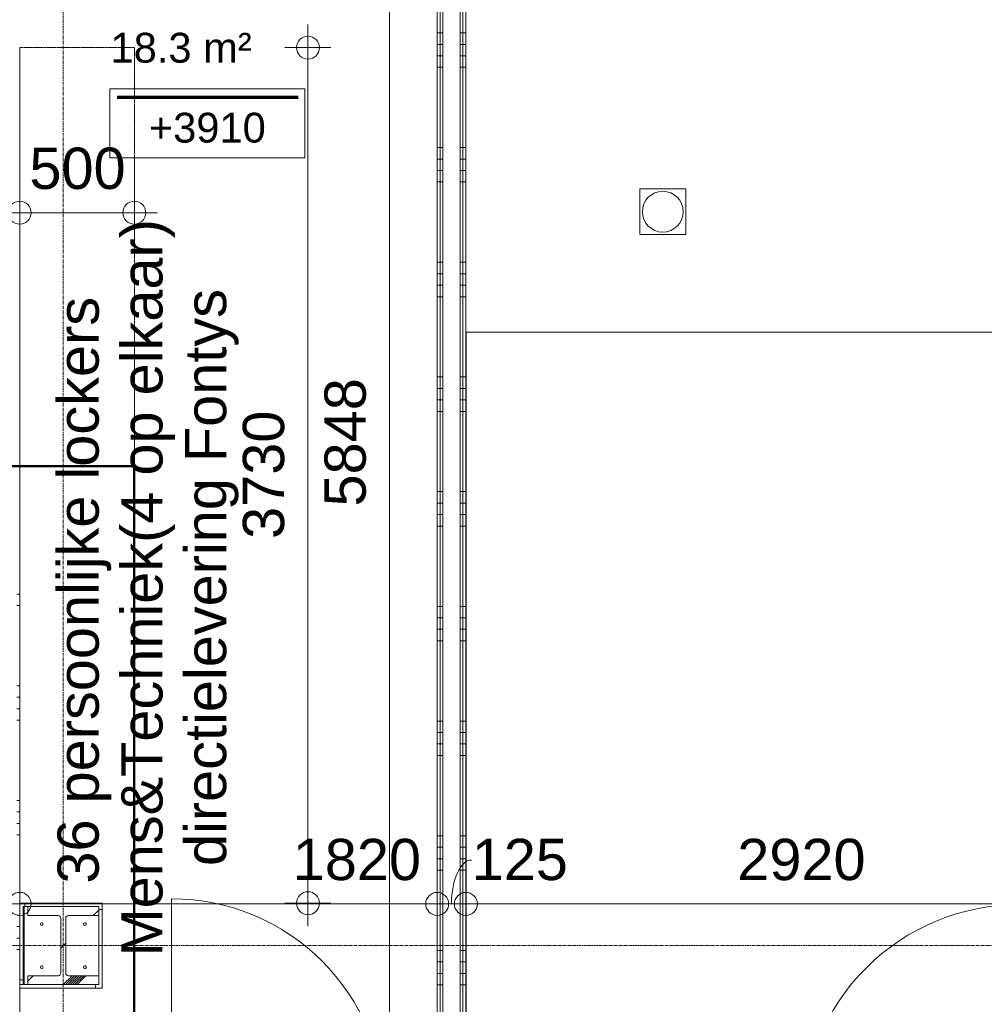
# Model space of a CAD drawing. Header units: millimetres. Extents: x 522 to 75900, y -25803 to 58941.
# Tile 44 of 134: x 31410 to 35615, y 22344 to 26637. Entities that reach past the tile are written whole.
import ezdxf

# ---------------------------------------------------------------- set-up
doc = ezdxf.new("R2010")
doc.units = ezdxf.units.MM
for name, pattern in [('Dash', [6.35, 3.175, -3.175]), ('Dot', [4.7625, 0, -4.7625]), ('Grid Line', [22.225, 12.7, -3.175, 3.175, -3.175]), ('Overhead', [3.96875, 2.38125, -1.5875])]:
    doc.linetypes.add(name, pattern=pattern)
for name, color, linetype, lineweight in [('00_Algemeen', 7, 'Dot', 9), ('00_Algemeen-100', 7, 'Continuous', 9), ('22_Metselwerk', 7, 'Continuous', 9), ('25_Metaalconstructiewerk', 7, 'Continuous', 9), ('30_Kozijnen-ramen-deuren', 7, 'Continuous', 9), ('34_Beglazing', 7, 'Continuous', 18), ('42_Dekvloeren en vloersystemen', 7, 'Continuous', 9)]:
    doc.layers.add(name, color=color, linetype=linetype, lineweight=lineweight)
doc.layers.add('51_Binnenriolering', color=7, linetype='Continuous', lineweight=18, true_color=0x7f7f7f)
doc.styles.add('Arial', font='arial.ttf', dxfattribs={"height": 180})
doc.styles.add('Arial_1', font='arial.ttf', dxfattribs={"height": 130})
doc.dimstyles.new('1_8mm_continuous_mm_zwart', dxfattribs={"dimscale": 304.8, "dimtxt": 183.646692, "dimasz": 0.328084, "dimexe": 0.328084, "dimexo": 0.0625, "dimgap": 0.164042, "dimtad": 1, "dimdec": 0, "dimzin": 0, "dimdsep": 46, "dimtxsty": 'Arial', "dimblk1": 'DOTBLANK', "dimblk2": 'DOTBLANK', "dimsah": 1, "dimcen": 0.09, "dimdle": 0.328084, "dimazin": 0, "dimtfac": 1, "dimtdec": 4, "dimtix": 1, "dimtmove": 0, "dimatfit": 3, "dimfxl": 0.328084, "dimfxlon": 1, "dimtvp": 1, "dimtolj": 1, "dimtzin": 0, "dimarcsym": 2})
doc.dimstyles.new('1_8mm_continuous_mm_zwart_1', dxfattribs={"dimscale": 304.8, "dimtxt": 183.646692, "dimasz": 0.328084, "dimexe": 0.328084, "dimexo": 0.0625, "dimgap": 0.164042, "dimtad": 1, "dimdec": 0, "dimzin": 0, "dimdsep": 46, "dimtxsty": 'Arial', "dimblk1": 'DOTBLANK', "dimblk2": 'DOTBLANK', "dimsah": 1, "dimcen": 0.09, "dimdle": 0.328084, "dimazin": 0, "dimtfac": 1, "dimtdec": 4, "dimtix": 1, "dimtmove": 2, "dimatfit": 3, "dimfxl": 0.328084, "dimfxlon": 1, "dimtvp": 1, "dimtolj": 1, "dimtzin": 0, "dimarcsym": 2})
doc.dimstyles.new('1_8mm_continuous_mm_zwart_2', dxfattribs={"dimscale": 304.8, "dimtxt": 183.646692, "dimasz": 0.328084, "dimexe": 0.328084, "dimexo": 0.0625, "dimgap": 0.164042, "dimtad": 1, "dimdec": 0, "dimzin": 0, "dimdsep": 46, "dimtxsty": 'Arial', "dimblk1": 'DOTBLANK', "dimblk2": 'DOTBLANK', "dimsah": 1, "dimcen": 0.09, "dimdle": 0.328084, "dimazin": 0, "dimtfac": 1, "dimtdec": 4, "dimtix": 1, "dimtmove": 1, "dimatfit": 3, "dimfxl": 0.328084, "dimfxlon": 1, "dimtvp": 1, "dimtolj": 1, "dimtzin": 0, "dimarcsym": 2})
doc.dimstyles.new('1_8mm_continuous_mm_zwart_3', dxfattribs={"dimscale": 304.8, "dimtxt": 183.646692, "dimasz": 0.328084, "dimexe": 0.328084, "dimexo": 0.0625, "dimgap": 0.164042, "dimtad": 1, "dimdec": 0, "dimzin": 0, "dimdsep": 46, "dimtxsty": 'Arial', "dimblk1": 'DOTBLANK', "dimblk2": 'DOTBLANK', "dimsah": 1, "dimcen": 0.09, "dimdle": 0.328084, "dimazin": 0, "dimtfac": 1, "dimtdec": 4, "dimtix": 1, "dimtmove": 0, "dimatfit": 3, "dimfxl": 0.328084, "dimfxlon": 1, "dimtvp": 1, "dimtolj": 1, "dimtzin": 0, "dimarcsym": 2})
pattern_1 = [(180, (33355, 24928.75), (4e-13, -500), []), (180, (33355, 24978.75), (4e-13, -500), []), (180, (33355, 25028.75), (4e-13, -500), []), (180, (33355, 25078.75), (4e-13, -500), [])]

# ---------------------------------------------------------------- blocks, each defined once
blk = doc.blocks.new('28_SCO_TLB_IN_steel S355_HEM - HE300M-V21-100 - Plattegrond - Begane grond')
at = {"layer": '25_Metaalconstructiewerk', "lineweight": 13}
h = blk.add_hatch(dxfattribs=at)
h.set_pattern_fill('FP_140', color=256, style=0, pattern_type=2)
h.set_pattern_definition([(45, (-31600, -22600), (-500, 500), []), (45, (-31430, -22600), (-500, 500), []), (45, (-31420, -22600), (-500, 500), []), (45, (-31410, -22600), (-500, 500), []), (45, (-31400, -22600), (-500, 500), []), (45, (-31390, -22600), (-500, 500), []), (45, (-31380, -22600), (-500, 500), []), (45, (-31370, -22600), (-500, 500), [])])
h.paths.add_polyline_path([(155, -170), (155, -131), (22.5, -131), (14, -127.5), (10.5, -119), (10.5, 119), (14, 127.5), (22.5, 131), (155, 131), (155, 170), (-155, 170), (-155, 131), (-22.5, 131), (-14, 127.5), (-10.5, 119), (-10.5, -119), (-14, -127.5), (-22.5, -131), (-155, -131), (-155, -170), (44.6, -170)], flags=0)
for p, q in [((155, 170), (-155, 170)), ((-155, 170), (-155, 131)), ((-155, 131), (-22.5, 131)), ((22.5, 131), (155, 131)), ((155, 131), (155, 170)), ((-10.5, 119), (-10.5, -119)), ((10.5, -119), (10.5, 119)), ((-22.5, -131), (-155, -131)), ((-155, -131), (-155, -170)), ((-155, -170), (155, -170)), ((155, -131), (22.5, -131)), ((155, -170), (155, -131))]:
    blk.add_line(p, q, dxfattribs=at)
for centre, start, end in [((-22.5, 119), 0, 90), ((22.5, 119), 90, 180), ((-22.5, -119), 270, 0), ((22.5, -119), 180, 270)]:
    blk.add_arc(centre, 12, start, end, dxfattribs=at)
blk = doc.blocks.new('28_ARC_staal - bevestiging - voetplaat 4 ankers lxbxt_f - 500x500x20 stelruimte 20 200-200 inboordiepte 500-3222366-100 - Plattegrond - Begane grond')
at = {"layer": '25_Metaalconstructiewerk', "lineweight": 13}
for centre, start, end in [((-93.9, 93.9), 0, 180), ((-93.9, 93.9), 180, 360), ((93.9, 93.9), 0, 180), ((93.9, 93.9), 180, 360), ((-93.9, -93.9), 0, 180), ((-93.9, -93.9), 180, 360), ((93.9, -93.9), 0, 180), ((93.9, -93.9), 180, 360)]:
    blk.add_arc(centre, 6, start, end, dxfattribs=at)
blk = doc.blocks.new('FRA_R12_AWT_CON_Betonwerk_R20_rvt-1-100 - Plattegrond - Begane grond')
at = {"lineweight": 13}
blk.add_blockref('28_SCO_TLB_IN_steel S355_HEM - HE300M-V21-100 - Plattegrond - Begane grond', (31600, 22600), dxfattribs=at)
at = {"lineweight": 13, "rotation": 89.99999999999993}
blk.add_blockref('28_ARC_staal - bevestiging - voetplaat 4 ankers lxbxt_f - 500x500x20 stelruimte 20 200-200 inboordiepte 500-3222366-100 - Plattegrond - Begane grond', (31600, 22600), dxfattribs=at)
blk = doc.blocks.new('NLRS_74_PF_UN_vloerput rechte uitlaat_Aquaberg - VP1-5598395-100 - Plattegrond - Begane grond')
at = {"layer": '51_Binnenriolering'}
for p, q in [((100, 100), (-100, 100)), ((-100, 100), (-100, -100)), ((100, -100), (100, 100)), ((-100, -100), (100, -100))]:
    blk.add_line(p, q, dxfattribs=at)
for start, end in [(360, 180), (180, 360)]:
    blk.add_arc((0, 0), 89, start, end, dxfattribs=at)
blk = doc.blocks.new('FRA-ULC-R12-W-UO_installatie_R20_rvt-1-100 - Plattegrond - Begane grond')
at = {"color": 8, "lineweight": 18, "true_color": 0x7f7f7f}
blk.add_blockref('NLRS_74_PF_UN_vloerput rechte uitlaat_Aquaberg - VP1-5598395-100 - Plattegrond - Begane grond', (34213.3, 25799.5), dxfattribs=at)
blk = doc.blocks.new('32_DO_deurblad_HT_vlak - standaard-8605485-100 - Plattegrond - Begane grond')
at = {"layer": '30_Kozijnen-ramen-deuren'}
for p, q in [((-399.3, 930), (-399.3, 0)), ((508.1, 0), (512.1, 0))]:
    blk.add_line(p, q, dxfattribs=at)
at = {"layer": '30_Kozijnen-ramen-deuren', "lineweight": 18}
for p, q in [((530.7, 0), (-399.3, 0)), ((-399.3, 0), (-399.3, -55)), ((530.7, -55), (530.7, 0)), ((-399.3, -55), (530.7, -55))]:
    blk.add_line(p, q, dxfattribs=at)
at = {"layer": '30_Kozijnen-ramen-deuren', "linetype": 'Dash'}
blk.add_line((508.1, -55), (512.1, -55), dxfattribs=at)
at = {"layer": '30_Kozijnen-ramen-deuren'}
blk.add_arc((-399.3, 0), 930, 360, 90, dxfattribs=at)
blk = doc.blocks.new('32_d_Binnendeur_PR_Beglaasd - D4-V46-100 - Plattegrond - Begane grond')
at = {"layer": '34_Beglazing', "lineweight": 9, "true_color": 0xc0c0c0}
h = blk.add_hatch(dxfattribs=at)
h.set_pattern_fill('FP_376', color=9, style=0, pattern_type=2)
h.set_pattern_definition([(225, (36811.5, 21797.6), (1060.66, -1060.66), []), (225, (35851.5, 21797.6), (1060.66, -1060.66), []), (225, (35821.5, 21797.6), (1060.66, -1060.66), []), (225, (35791.5, 21797.6), (1060.66, -1060.66), []), (225, (35761.5, 21797.6), (1060.66, -1060.66), []), (225, (35731.5, 21797.6), (1060.66, -1060.66), []), (225, (35701.5, 21797.6), (1060.66, -1060.66), []), (225, (35671.5, 21797.6), (1060.66, -1060.66), [])])
h.paths.add_polyline_path([(1917.5, 22.6), (1913.5, 22.6), (1913.5, -37.4), (1998.5, -37.4), (1998.5, -34.4), (1973.5, -34.4), (1973.5, -29.4), (1983.5, -29.4), (1983.5, 14.6), (1968.5, 14.6), (1968.5, 22.6)], flags=0)
h.paths.add_polyline_path([(1129.5, 22.6), (1074.5, 22.6), (1074.5, 14.6), (1059.5, 14.6), (1059.5, -29.4), (1069.5, -29.4), (1069.5, -34.4), (1044.5, -34.4), (1044.5, -37.4), (1129.5, -37.4)], flags=0)
at = {"layer": '30_Kozijnen-ramen-deuren'}
for p, q in [((1059.5, 14.6), (1074.5, 14.6)), ((1059.5, -29.4), (1059.5, 14.6)), ((1074.5, 14.6), (1074.5, 22.6)), ((1074.5, 22.6), (1129.5, 22.6)), ((1129.5, 22.6), (1129.5, -37.4)), ((1129.5, 22.6), (1913.5, 22.6)), ((1913.5, -37.4), (1913.5, 22.6)), ((1913.5, 22.6), (1968.5, 22.6)), ((1968.5, 22.6), (1968.5, 14.6)), ((1968.5, 14.6), (1983.5, 14.6)), ((1983.5, 14.6), (1983.5, -29.4)), ((1044.5, -34.4), (1069.5, -34.4)), ((1044.5, -37.4), (1044.5, -34.4)), ((1044.5, -981.4), (1044.5, -37.4)), ((1129.5, -37.4), (1044.5, -37.4)), ((1069.5, -29.4), (1059.5, -29.4)), ((1069.5, -34.4), (1069.5, -29.4)), ((1913.5, -37.4), (1129.5, -37.4)), ((1913.5, -37.4), (1129.5, -37.4)), ((1998.5, -37.4), (1913.5, -37.4)), ((1973.5, -29.4), (1973.5, -34.4)), ((1983.5, -29.4), (1973.5, -29.4)), ((1973.5, -34.4), (1998.5, -34.4)), ((1976.2, -37.4), (1984.3, -37.4)), ((1998.5, -34.4), (1998.5, -37.4))]:
    blk.add_line(p, q, dxfattribs=at)
at = {"layer": '30_Kozijnen-ramen-deuren', "linetype": 'Dash'}
for p, q in [((1074.5, 22.6), (1069.5, 22.6)), ((1913.5, 22.6), (1135, 22.6)), ((1951.9, 22.6), (1959.7, 22.6)), ((1968.5, 22.6), (1973.5, 22.6)), ((1973.5, 22.6), (1968.5, 22.6))]:
    blk.add_line(p, q, dxfattribs=at)
at = {"layer": '30_Kozijnen-ramen-deuren'}
blk.add_arc((1044.5, -37.4), 944, 270, 0, dxfattribs=at)
at = {"layer": '34_Beglazing', "lineweight": 9}
for p, q in [((1129.5, 4.6), (1129.5, 14.6)), ((1129.5, 14.6), (1913.5, 14.6)), ((1913.5, 4.6), (1129.5, 4.6)), ((1913.5, 14.6), (1913.5, 4.6))]:
    blk.add_line(p, q, dxfattribs=at)
blk = doc.blocks.new('00_TAG_ROOM_roomtag2 - 5_ volledig met plafondhoogte-11202087-100 - Plattegrond - Begane grond')
at = {"layer": '00_Algemeen', "linetype": 'Continuous'}
for p, q in [((0, -5.7), (0, -2.7)), ((0, -2.7), (8.5, -2.7)), ((8.5, -2.7), (8.5, -5.7)), ((0.322, -3.01), (8.215, -3.01)), ((0.322, -3.033), (8.215, -3.033)), ((0.322, -3.061), (8.215, -3.061)), ((0.322, -3.095), (8.215, -3.095)), ((0.322, -3.123), (8.215, -3.123)), ((8.5, -5.7), (0, -5.7))]:
    blk.add_line(p, q, dxfattribs=at)
blk = doc.blocks.new('DIMBLOCK173-100 - Plattegrond - Begane grond')
at = {"layer": '00_Algemeen-100', "transparency": 16777216}
for p, q in [((32922.2, 27715), (33122.2, 27715)), ((33022.2, 27715), (32922.2, 27715)), ((33022.2, 21867.5), (33022.2, 27715)), ((32922.2, 21867.5), (33122.2, 21867.5)), ((33022.2, 21867.5), (32922.2, 21867.5))]:
    blk.add_line(p, q, dxfattribs=at)
for centre in [(33022.2, 27715), (33022.2, 21867.5)]:
    blk.add_circle(centre, 50, dxfattribs=at)
at = {"layer": '00_Algemeen-100', "color": 0, "transparency": 16777216, "insert": (32738.5, 24514.4), "char_height": 180, "width": 664.518, "attachment_point": 1, "rotation": 90, "line_spacing_factor": 0.941778, "style": 'Arial'}
blk.add_mtext('5848', dxfattribs=at)
blk = doc.blocks.new('_DotBlank')
at = {"color": 0, "linetype": 'ByBlock', "lineweight": -2}
blk.add_line((-0.5, 0), (-1, 0), dxfattribs=at)
blk.add_circle((0, 0), 0.5, dxfattribs=at)
blk = doc.blocks.new('DIMBLOCK177-100 - Plattegrond - Begane grond')
at = {"layer": '00_Algemeen-100', "transparency": 16777216}
for p, q in [((31410, 22882), (31410, 22682)), ((31410, 22782), (31410, 22882)), ((33230, 22882), (33230, 22682)), ((33230, 22782), (33230, 22882)), ((31310, 22782), (33230, 22782))]:
    blk.add_line(p, q, dxfattribs=at)
for centre in [(31410, 22782), (33230, 22782)]:
    blk.add_circle(centre, 50, dxfattribs=at)
at = {"layer": '00_Algemeen-100', "color": 0, "transparency": 16777216, "insert": (32600.2, 23065.7), "char_height": 180, "width": 664.518, "attachment_point": 1, "line_spacing_factor": 0.941778, "style": 'Arial'}
blk.add_mtext('1820', dxfattribs=at)
blk = doc.blocks.new('DIMBLOCK178-100 - Plattegrond - Begane grond')
at = {"layer": '00_Algemeen-100', "transparency": 16777216}
for p, q in [((33230, 22882), (33230, 22682)), ((33230, 22782), (33230, 22882)), ((33355, 22882), (33355, 22682)), ((33355, 22782), (33355, 22882)), ((33230, 22782), (33355, 22782))]:
    blk.add_line(p, q, dxfattribs=at)
for centre in [(33230, 22782), (33355, 22782)]:
    blk.add_circle(centre, 50, dxfattribs=at)
blk.add_ellipse((33380.2, 22782), major_axis=(0, 191.3), ratio=0.45851, start_param=0, end_param=1.570796, dxfattribs=at)
at = {"layer": '00_Algemeen-100', "color": 0, "transparency": 16777216, "insert": (33380.2, 23065.7), "char_height": 180, "width": 498.389, "attachment_point": 1, "line_spacing_factor": 0.941778, "style": 'Arial'}
blk.add_mtext('125', dxfattribs=at)
blk = doc.blocks.new('DIMBLOCK179-100 - Plattegrond - Begane grond')
at = {"layer": '00_Algemeen-100', "transparency": 16777216}
for p, q in [((33355, 22882), (33355, 22682)), ((33355, 22782), (33355, 22882)), ((36275, 22882), (36275, 22682)), ((36275, 22782), (36275, 22882)), ((33355, 22782), (36275, 22782))]:
    blk.add_line(p, q, dxfattribs=at)
for centre in [(33355, 22782), (36275, 22782)]:
    blk.add_circle(centre, 50, dxfattribs=at)
at = {"layer": '00_Algemeen-100', "color": 0, "transparency": 16777216, "insert": (34538.1, 23065.7), "char_height": 180, "width": 664.518, "attachment_point": 1, "line_spacing_factor": 0.941778, "style": 'Arial'}
blk.add_mtext('2920', dxfattribs=at)
blk = doc.blocks.new('DIMBLOCK427-100 - Plattegrond - Begane grond')
at = {"layer": '00_Algemeen-100', "transparency": 16777216}
for p, q in [((31410, 25895), (31410, 25695)), ((31410, 25795), (31410, 25895)), ((31910, 25895), (31910, 25695)), ((31910, 25795), (31910, 25895)), ((31310, 25795), (32010, 25795))]:
    blk.add_line(p, q, dxfattribs=at)
for centre in [(31410, 25795), (31910, 25795)]:
    blk.add_circle(centre, 50, dxfattribs=at)
at = {"layer": '00_Algemeen-100', "color": 0, "transparency": 16777216, "insert": (31452.3, 26078.7), "char_height": 180, "width": 498.389, "attachment_point": 1, "line_spacing_factor": 0.941778, "style": 'Arial'}
blk.add_mtext('500', dxfattribs=at)
blk = doc.blocks.new('DIMBLOCK428-100 - Plattegrond - Begane grond')
at = {"layer": '00_Algemeen-100', "transparency": 16777216}
for p, q in [((32666.4, 22685), (32666.4, 26615)), ((32566.4, 26515), (32766.4, 26515)), ((32666.4, 26515), (32566.4, 26515)), ((32566.4, 22785), (32766.4, 22785)), ((32666.4, 22785), (32566.4, 22785))]:
    blk.add_line(p, q, dxfattribs=at)
for centre in [(32666.4, 26515), (32666.4, 22785)]:
    blk.add_circle(centre, 50, dxfattribs=at)
at = {"layer": '00_Algemeen-100', "color": 0, "transparency": 16777216, "insert": (32382.7, 24373.1), "char_height": 180, "width": 664.518, "attachment_point": 1, "rotation": 90, "line_spacing_factor": 0.941778, "style": 'Arial'}
blk.add_mtext('3730', dxfattribs=at)

msp = doc.modelspace()

# ---------------------------------------------------------------- hatches: boundary and pattern name
at = {"layer": '22_Metselwerk', "true_color": 0x808080}
h = msp.add_hatch(dxfattribs=at)
h.set_pattern_fill('FP_23', color=8, angle=270, style=0, pattern_type=2)
h.set_pattern_definition(pattern_1)
h.paths.add_polyline_path([(33342.5, 21755), (33342.5, 21767.5), (33330, 21767.5), (33330, 21755)], flags=0)
h.paths.add_polyline_path([(33342.5, 21842.5), (33342.5, 27815), (33330, 27815), (33330, 21842.5)], flags=0)
h = msp.add_hatch(dxfattribs=at)
h.set_pattern_fill('FP_23', color=8, angle=270, style=0, pattern_type=2)
h.set_pattern_definition(pattern_1)
h.paths.add_polyline_path([(33342.5, 21742.5), (33355, 21742.5), (33355, 21755), (33342.5, 21755)], flags=0)
h.paths.add_polyline_path([(33355, 21855), (33355, 27827.5), (33342.5, 27827.5), (33342.5, 21855)], flags=0)
h = msp.add_hatch(dxfattribs=at)
h.set_pattern_fill('FP_23', color=8, angle=270, style=0, pattern_type=2)
h.set_pattern_definition(pattern_1)
h.paths.add_polyline_path([(33230, 21855), (33242.5, 21855), (33242.5, 27715), (33230, 27715), (33230, 21867.5)], flags=0)
h = msp.add_hatch(dxfattribs=at)
h.set_pattern_fill('FP_23', color=8, angle=270, style=0, pattern_type=2)
h.set_pattern_definition(pattern_1)
h.paths.add_polyline_path([(33255, 21842.5), (33255, 27727.5), (33242.5, 27727.5), (33242.5, 21842.5)], flags=0)
h = msp.add_hatch(dxfattribs=at)
h.set_pattern_fill('FP_63', color=8, angle=-90, style=0, pattern_type=2)
h.set_pattern_definition([(180, (31410, 22082.5), (4e-11, -500), []), (180, (31410, 22132.5), (4e-11, -500), []), (180, (31410, 22182.5), (4e-11, -500), []), (180, (31410, 22232.5), (4e-11, -500), [])])
h.paths.add_polyline_path([(31297.5, 19600), (31410, 19600), (31410, 24165), (31397.5, 24165), (31397.5, 19612.5), (31297.5, 19612.5)], flags=0)
h = msp.add_hatch(dxfattribs=at)
h.set_pattern_fill('FP_278', color=8, angle=-90, style=0, pattern_type=2)
h.set_pattern_definition([(90, (31782.5, 22770), (-500, 3e-14), []), (90, (31832.5, 22770), (-500, 3e-14), []), (90, (31882.5, 22770), (-500, 3e-14), []), (90, (31932.5, 22770), (-500, 3e-14), [])])
h.paths.add_polyline_path([(31644.6, 22770), (31755, 22770), (31755, 22785), (31410, 22785), (31410, 22770), (31622.5, 22770)], flags=0)
h = msp.add_hatch(dxfattribs=at)
h.set_pattern_fill('FP_275', color=8, angle=270, style=0, pattern_type=2)
h.set_pattern_definition([(180, (31425, 22800), (-6e-14, -500), []), (180, (31425, 22850), (-6e-14, -500), []), (180, (31425, 22900), (-6e-14, -500), []), (180, (31425, 22950), (-6e-14, -500), [])])
h.paths.add_polyline_path([(31410, 22430), (31425, 22430), (31425, 22770), (31410, 22770), (31410, 22501.8)], flags=0)
h = msp.add_hatch(dxfattribs=at)
h.set_pattern_fill('FP_277', color=8, angle=-90, style=0, pattern_type=2)
h.set_pattern_definition([(0, (31755, 22407.5), (0, 500), []), (0, (31755, 22357.5), (0, 500), []), (0, (31755, 22307.5), (0, 500), []), (0, (31755, 22257.5), (0, 500), [])])
h.paths.add_polyline_path([(31770, 22430), (31770, 22785), (31755, 22785), (31755, 22430)], flags=0)
h = msp.add_hatch(dxfattribs=at)
h.set_pattern_fill('FP_276', color=8, angle=-90, style=0, pattern_type=2)
h.set_pattern_definition([(270, (31390, 22430), (500, 3e-14), []), (270, (31340, 22430), (500, 3e-14), []), (270, (31290, 22430), (500, 3e-14), []), (270, (31240, 22430), (500, 3e-14), [])])
h.paths.add_polyline_path([(31644.6, 22415), (31770, 22415), (31770, 22430), (31410, 22430), (31410, 22415)], flags=0)

# ---------------------------------------------------------------- linework, layer by layer
at = {"layer": '00_Algemeen', "color": 16, "linetype": 'Grid Line', "true_color": 0x800000}
for p, q in [((31600, 4084), (31600, 58341)), ((5086.3, 22600), (57181.4, 22600))]:
    msp.add_line(p, q, dxfattribs=at)
at = {"layer": '00_Algemeen', "linetype": 'Overhead'}
for p, q in [((31410, 26515), (31910, 26515)), ((31910, 26515), (31910, 21875))]:
    msp.add_line(p, q, dxfattribs=at)
at = {"layer": '00_Algemeen', "linetype": 'Continuous', "lineweight": 50}
for p, q in [((31909.3, 24689.5), (29669.3, 24689.5)), ((31909.3, 17889.5), (31909.3, 24689.5))]:
    msp.add_line(p, q, dxfattribs=at)
at = {"layer": '22_Metselwerk'}
for p, q in [((33330, 27815), (33330, 21842.5)), ((33342.5, 27827.5), (33342.5, 21855)), ((33355, 21867.5), (33355, 27840)), ((33255, 27740), (33255, 21842.5)), ((33230, 27715), (33230, 21867.5)), ((33242.5, 27727.5), (33242.5, 21855)), ((31410, 19600), (31410, 26515)), ((31410, 22785), (31410, 22430)), ((31770, 22785), (31410, 22785)), ((31425, 22430), (31425, 22770)), ((31425, 22770), (31445, 22770)), ((31770, 22415), (31770, 22785)), ((31755, 22731), (31755, 22469)), ((31445, 22430), (31410, 22430)), ((31410, 22430), (31410, 22415)), ((31410, 22415), (31770, 22415))]:
    msp.add_line(p, q, dxfattribs=at)
at = {"layer": '42_Dekvloeren en vloersystemen', "color": 7, "true_color": 0xffffff}
for p, q in [((36275, 25275), (33356, 25275)), ((33356, 25275), (33356, 21867.5)), ((31430, 22430), (31430, 22770.2))]:
    msp.add_line(p, q, dxfattribs=at)

# ---------------------------------------------------------------- block references
at = {"lineweight": 5}
for name in ['FRA_R12_AWT_CON_Betonwerk_R20_rvt-1-100 - Plattegrond - Begane grond', 'FRA-ULC-R12-W-UO_installatie_R20_rvt-1-100 - Plattegrond - Begane grond']:
    msp.add_blockref(name, (0, 0), dxfattribs=at)
at = {"layer": '00_Algemeen', "linetype": 'Continuous', "xscale": 99.99999999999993, "yscale": 99.99999999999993, "zscale": 99.99999999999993}
msp.add_blockref('00_TAG_ROOM_roomtag2 - 5_ volledig met plafondhoogte-11202087-100 - Plattegrond - Begane grond', (31802.8, 26604.8), dxfattribs=at)
at = {"layer": '30_Kozijnen-ramen-deuren'}
msp.add_blockref('32_DO_deurblad_HT_vlak - standaard-8605485-100 - Plattegrond - Begane grond', (32470.5, 21874.5), dxfattribs=at)
at = {"layer": '30_Kozijnen-ramen-deuren', "rotation": 180}
msp.add_blockref('32_d_Binnendeur_PR_Beglaasd - D4-V46-100 - Plattegrond - Begane grond', (36811.5, 21797.6), dxfattribs=at)

# ---------------------------------------------------------------- texts
at = {"layer": '00_Algemeen', "linetype": 'Continuous', "char_height": 130, "attachment_point": 1, "style": 'Arial_1'}
for s, insert, width in [('18.3 m²', (31805.8, 26579.4), 737.552), ('18.3 m²', (31805.8, 26579.4), 737.552), ('+3910', (31972.9, 26230.9), 609.282)]:
    msp.add_mtext(s, dxfattribs=dict(at, insert=insert, width=width))
at = {"layer": '00_Algemeen', "linetype": 'Continuous', "char_height": 180, "attachment_point": 1, "rotation": 90, "style": 'Arial'}
for s, insert, width in [('Mens&Techniek(4 op elkaar)', (31852.5, 22553.1), 3767.931), (' directielevering Fontys', (32130.3, 22877.3), 2974.261), ('36 persoonlijke lockers', (31574.7, 22870.6), 2998.311)]:
    msp.add_mtext(s, dxfattribs=dict(at, insert=insert, width=width))

# ---------------------------------------------------------------- dimensions: what is measured, and where the dimension line sits
at = {"layer": '00_Algemeen', "linetype": 'Continuous'}
for base, p1, p2, dimstyle, override, picture, middle in [((33022.2248868, 27715), (32922.2248868, 21867.5), (32922.2248868, 27715), '1_8mm_continuous_mm_zwart', {"dimpost": '<>', "dimfxl": 5847.5}, 'DIMBLOCK173-100 - Plattegrond - Begane grond', (32880.3217485, 24791.25)), ((32666.4, 26515), (32566.4, 22785), (32566.4, 26515), '1_8mm_continuous_mm_zwart_3', {"dimpost": '<>', "dimfxl": 3730.000059}, 'DIMBLOCK428-100 - Plattegrond - Begane grond', (32524.5, 24650))]:
    dim = msp.add_linear_dim(base=base, p1=p1, p2=p2, angle=90, dimstyle=dimstyle, override=override, dxfattribs=at)
    dim.commit()
    dim.dimension.update_dxf_attribs({"geometry": picture, "text_midpoint": middle})
for base, p1, p2, dimstyle, override, picture, middle in [((31910, 25795), (31410, 25895), (31910, 25895), '1_8mm_continuous_mm_zwart_3', {"dimpost": '<>', "dimfxl": 500}, 'DIMBLOCK427-100 - Plattegrond - Begane grond', (31660, 25936.9)), ((36275, 22782), (33355, 22882), (36275, 22882), '1_8mm_continuous_mm_zwart', {"dimpost": '<>', "dimfxl": 2920}, 'DIMBLOCK179-100 - Plattegrond - Begane grond', (34815, 22923.9))]:
    dim = msp.add_linear_dim(base=base, p1=p1, p2=p2, dimstyle=dimstyle, override=override, dxfattribs=at)
    dim.commit()
    dim.dimension.update_dxf_attribs({"geometry": picture, "text_midpoint": middle})
for base, p1, p2, dimstyle, override, picture, middle in [((33230, 22782), (31410, 22882), (33230, 22882), '1_8mm_continuous_mm_zwart_1', {"dimpost": '<>', "dimfxl": 1820}, 'DIMBLOCK177-100 - Plattegrond - Begane grond', (32932.5, 22945.7)), ((33355, 22782), (33230, 22882), (33355, 22882), '1_8mm_continuous_mm_zwart_2', {"dimpost": '<>', "dimfxl": 125}, 'DIMBLOCK178-100 - Plattegrond - Begane grond', (33629.4, 22945.7))]:
    dim = msp.add_linear_dim(base=base, p1=p1, p2=p2, dimstyle=dimstyle, override=override, dxfattribs=at)
    dim.commit()
    dim.dimension.update_dxf_attribs({"geometry": picture, "text_midpoint": middle, "dimtype": 160})

doc.saveas('drawing.dxf')
